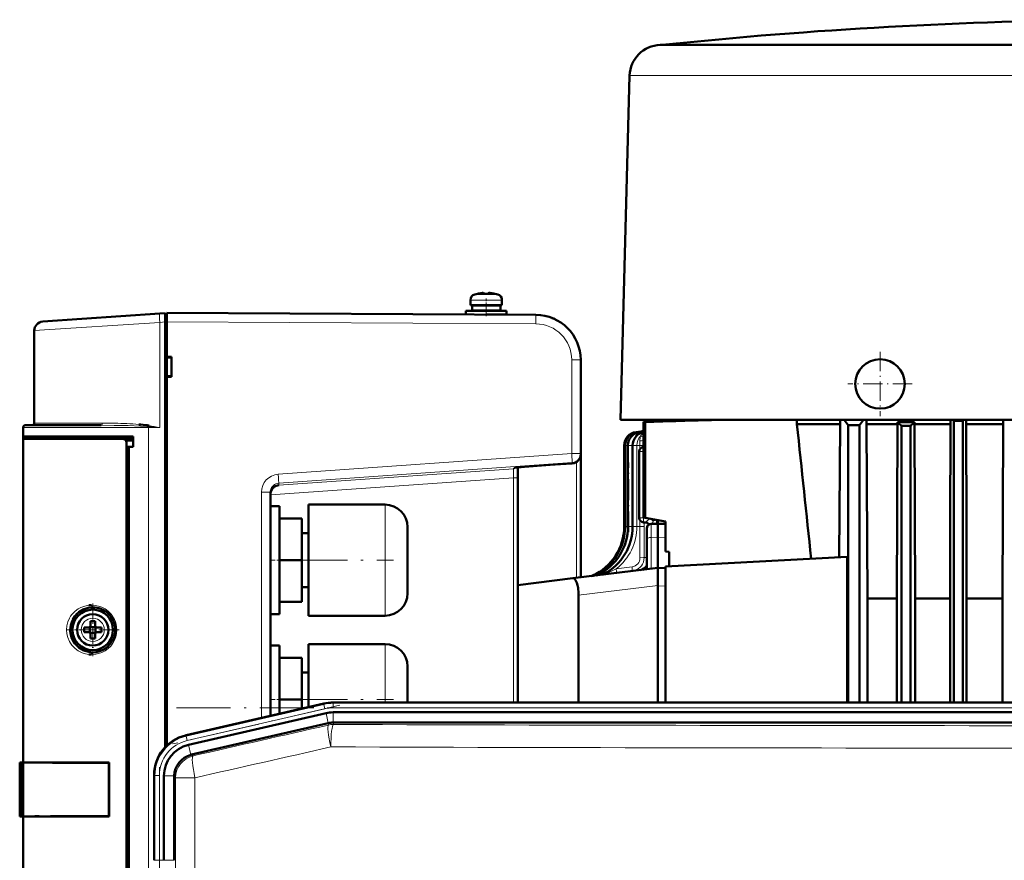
# Model space of a CAD drawing. Extents: x -1861 to 2179, y -1874 to 646.
# Tile 5 of 73: x -1575 to -1356, y 459 to 646. Entities that reach past the tile are written whole.
import ezdxf

# ---------------------------------------------------------------- set-up
doc = ezdxf.new("R2010")
doc.units = 0
doc.linetypes.add('DASHDOT', pattern=[18.5, 12, -3, 0.5, -3])

msp = doc.modelspace()

# ---------------------------------------------------------------- linework, layer by layer
at = {"color": 7, "lineweight": 50}
for p, q in [((-1432.08, 640.15), (-1432.29, 640.14)), ((-1431.83, 640.17), (-1432.08, 640.15)), ((-1431.84, 640.14), (-1413.45, 640.14)), ((-1431.83, 640.17), (-1419.49, 640.17)), ((-1419.5, 640.17), (-1331.09, 640.17)), ((-1413.45, 640.14), (-1405.81, 640.14)), ((-1405.81, 640.14), (-1342.64, 640.14)), ((-1439.08, 633.33), (-1441.09, 556.75)), ((-1472.9, 584.82), (-1472.89, 584.8)), ((-1471.74, 584.98), (-1471.91, 584.96)), ((-1471.47, 584.8), (-1471.47, 584.96)), ((-1470.47, 584.8), (-1470.47, 584.96)), ((-1470.2, 584.98), (-1470.03, 584.96)), ((-1469.05, 584.8), (-1469.04, 584.82)), ((-1474.47, 583.41), (-1474.47, 582.28)), ((-1474.47, 582.28), (-1474.47, 583.41)), ((-1467.47, 582.28), (-1467.47, 583.41)), ((-1569.61, 578.62), (-1543.57, 580.44)), ((-1543.57, 580.44), (-1542.37, 580.52)), ((-1542.37, 578.53), (-1542.37, 580.52)), ((-1541.97, 580.25), (-1542.37, 580.25)), ((-1459.92, 580.12), (-1541.97, 580.55)), ((-1475.47, 580.98), (-1475.47, 580.2)), ((-1470.97, 580.98), (-1475.47, 580.98)), ((-1475.47, 580.2), (-1475.47, 580.98)), ((-1474.47, 582.28), (-1470.97, 582.28)), ((-1474.12, 581.08), (-1474.12, 582.18)), ((-1474.12, 581.08), (-1474.12, 582.18)), ((-1470.97, 582.18), (-1474.12, 582.18)), ((-1470.97, 581.08), (-1474.12, 581.08)), ((-1472.97, 582.18), (-1472.97, 582.28)), ((-1472.97, 582.18), (-1472.97, 582.28)), ((-1472.97, 580.98), (-1472.97, 581.08)), ((-1472.97, 580.98), (-1472.97, 581.08)), ((-1470.97, 582.28), (-1467.47, 582.28)), ((-1467.82, 582.18), (-1470.97, 582.18)), ((-1467.82, 581.08), (-1470.97, 581.08)), ((-1466.47, 580.98), (-1470.97, 580.98)), ((-1468.97, 582.28), (-1468.97, 582.18)), ((-1468.97, 581.08), (-1468.97, 580.98)), ((-1467.82, 582.18), (-1467.82, 581.08)), ((-1466.47, 580.18), (-1466.47, 580.98)), ((-1542.37, 483.98), (-1542.37, 578.53)), ((-1541.97, 578.55), (-1541.97, 570.75)), ((-1466.47, 580.18), (-1470.89, 580.18)), ((-1468.97, 580.18), (-1468.97, 580.17)), ((-1571.47, 576.62), (-1571.47, 556.05)), ((-1541.97, 570.75), (-1540.97, 570.75)), ((-1541.97, 570.75), (-1541.97, 570.61)), ((-1541.97, 570.7), (-1541.97, 566.4)), ((-1541.97, 570.61), (-1540.97, 570.55)), ((-1540.97, 570.75), (-1540.97, 566.35)), ((-1449.97, 549.28), (-1449.97, 570.12)), ((-1540.97, 566.55), (-1541.97, 566.48)), ((-1541.97, 566.48), (-1541.97, 566.35)), ((-1541.97, 566.35), (-1541.97, 484.38)), ((-1540.97, 566.35), (-1541.97, 566.35)), ((-1419.81, 556.75), (-1441.09, 556.75)), ((-1436.03, 556.31), (-1436.03, 535.02)), ((-1435.66, 556.29), (-1436.03, 556.31)), ((-1435.66, 556.29), (-1435.66, 534.96)), ((-1424.09, 556.68), (-1424.09, 556.75)), ((-1406.45, 556.75), (-1419.81, 556.75)), ((-1385.79, 556.75), (-1406.45, 556.75)), ((-1401.88, 556.75), (-1401.88, 555.8)), ((-1392.28, 556.75), (-1392.28, 555.8)), ((-1391.36, 556.75), (-1390.46, 555.55)), ((-1387.06, 556.75), (-1387.96, 555.55)), ((-1386.39, 555.8), (-1386.39, 556.75)), ((-1331.09, 556.75), (-1385.79, 556.75)), ((-1379.53, 556.24), (-1379.53, 555.8)), ((-1379.53, 556.24), (-1375.71, 556.24)), ((-1375.71, 556.24), (-1375.71, 555.8)), ((-1367.75, 556.75), (-1367.75, 555.8)), ((-1367.21, 556.75), (-1366.96, 556.51)), ((-1364.96, 556.53), (-1366.96, 556.51)), ((-1366.96, 556.51), (-1366.96, 493.9)), ((-1364.96, 556.53), (-1364.73, 556.75)), ((-1364.96, 556.53), (-1364.96, 493.9)), ((-1364.22, 556.75), (-1364.22, 555.8)), ((-1356.02, 556.75), (-1356.02, 555.8)), ((-1573.97, 553.05), (-1573.97, 555.05)), ((-1565.57, 555.55), (-1573.47, 555.55)), ((-1556.57, 555.55), (-1565.57, 555.55)), ((-1546.05, 555.26), (-1546.44, 555.29)), ((-1546.06, 555.27), (-1546.43, 555.3)), ((-1546.39, 555.55), (-1546, 555.53)), ((-1436.57, 554.18), (-1437.65, 554.05)), ((-1436.52, 554.16), (-1437.44, 554.05)), ((-1436.14, 554.13), (-1436.82, 554.05)), ((-1436.32, 554.25), (-1436.29, 554.26)), ((-1392.28, 555.8), (-1401.88, 555.8)), ((-1392.28, 555.8), (-1392.45, 526.2)), ((-1390.46, 555.55), (-1387.96, 555.55)), ((-1390.46, 555.55), (-1390.46, 493.9)), ((-1387.96, 555.55), (-1387.96, 493.9)), ((-1386.39, 555.8), (-1386.2, 517.05)), ((-1379.53, 555.8), (-1386.39, 555.8)), ((-1379.66, 517.05), (-1379.53, 555.8)), ((-1378.59, 555.41), (-1376.59, 555.43)), ((-1378.59, 555.41), (-1378.59, 493.9)), ((-1376.59, 555.43), (-1376.59, 493.9)), ((-1367.75, 555.8), (-1375.71, 555.8)), ((-1375.59, 517.05), (-1375.71, 555.8)), ((-1367.82, 533.19), (-1367.75, 555.8)), ((-1356.02, 555.8), (-1364.22, 555.8)), ((-1364.15, 533.19), (-1364.22, 555.8)), ((-1356.13, 517.05), (-1356.02, 555.8)), ((-1573.97, 552.55), (-1573.97, 553.05)), ((-1549.47, 553.05), (-1573.97, 553.05)), ((-1573.97, 552.55), (-1551.92, 552.55)), ((-1573.97, 480.55), (-1573.97, 552.55)), ((-1573.67, 552.55), (-1573.67, 553.05)), ((-1549.47, 552.55), (-1551.92, 552.55)), ((-1549.47, 552.1), (-1551.15, 552.15)), ((-1549.47, 550.75), (-1549.47, 553.05)), ((-1550.97, 397.52), (-1550.97, 551.58)), ((-1549.47, 550.75), (-1550.97, 550.75)), ((-1550.47, 550.71), (-1550.97, 550.7)), ((-1550.97, 550.7), (-1550.97, 398.4)), ((-1549.47, 550.75), (-1550.47, 550.71)), ((-1550.47, 550.71), (-1550.47, 398.38)), ((-1440.29, 551.07), (-1440.29, 533.04)), ((-1440.08, 551.07), (-1440.08, 533.04)), ((-1439.45, 551.07), (-1439.45, 533.04)), ((-1438.41, 551.07), (-1438.41, 533.04)), ((-1436.93, 534.96), (-1436.93, 549.75)), ((-1436.05, 550.75), (-1436.03, 550.75)), ((-1449.97, 549.08), (-1449.97, 549.28)), ((-1449.97, 521.74), (-1449.97, 549.08)), ((-1463.97, 543.86), (-1463.97, 546.14)), ((-1454.48, 546.9), (-1451.83, 547.09)), ((-1440.29, 533.04), (-1440.29, 545.97)), ((-1463.97, 493.9), (-1463.97, 543.86)), ((-1518.97, 490.92), (-1518.97, 540.67)), ((-1518.97, 525.55), (-1518.97, 537.55)), ((-1516.97, 537.55), (-1518.97, 537.55)), ((-1518.97, 525.55), (-1518.97, 537.55)), ((-1516.97, 537.55), (-1518.97, 537.55)), ((-1518.97, 525.55), (-1518.97, 537.55)), ((-1516.97, 537.55), (-1518.97, 537.55)), ((-1518.97, 525.55), (-1518.97, 537.55)), ((-1516.97, 537.55), (-1518.97, 537.55)), ((-1518.97, 525.55), (-1518.97, 537.55)), ((-1516.97, 537.55), (-1518.97, 537.55)), ((-1516.97, 537.55), (-1516.97, 525.55)), ((-1516.97, 537.55), (-1516.97, 525.55)), ((-1516.97, 537.55), (-1516.97, 525.55)), ((-1516.97, 537.55), (-1516.97, 525.55)), ((-1516.97, 537.55), (-1516.97, 525.55)), ((-1510.47, 525.55), (-1510.47, 537.9)), ((-1510.47, 537.9), (-1493.47, 537.9)), ((-1510.47, 525.55), (-1510.47, 537.9)), ((-1510.47, 537.9), (-1493.47, 537.9)), ((-1510.47, 525.55), (-1510.47, 537.9)), ((-1510.47, 537.9), (-1493.47, 537.9)), ((-1510.47, 525.55), (-1510.47, 537.9)), ((-1510.47, 537.9), (-1493.47, 537.9)), ((-1510.47, 525.55), (-1510.47, 537.9)), ((-1510.47, 537.9), (-1493.47, 537.9)), ((-1516.97, 534.8), (-1511.97, 534.8)), ((-1516.97, 534.8), (-1511.97, 534.8)), ((-1516.97, 534.8), (-1511.97, 534.8)), ((-1516.97, 534.8), (-1511.97, 534.8)), ((-1516.97, 534.8), (-1511.97, 534.8)), ((-1511.97, 525.55), (-1511.97, 534.8)), ((-1511.97, 525.55), (-1511.97, 534.8)), ((-1511.97, 525.55), (-1511.97, 534.8)), ((-1511.97, 525.55), (-1511.97, 534.8)), ((-1511.97, 525.55), (-1511.97, 534.8)), ((-1435.66, 534.96), (-1436.03, 535.02)), ((-1435.66, 534.96), (-1431.09, 534.15)), ((-1432.78, 534.45), (-1432.78, 533.65)), ((-1488.47, 532.9), (-1488.47, 525.55)), ((-1488.47, 532.9), (-1488.47, 525.55)), ((-1488.47, 532.9), (-1488.47, 525.55)), ((-1488.47, 532.9), (-1488.47, 525.55)), ((-1488.47, 532.9), (-1488.47, 525.55)), ((-1435.59, 533.95), (-1435.97, 533.96)), ((-1435.29, 532.61), (-1435.29, 530.13)), ((-1434.31, 533.61), (-1432.79, 533.65)), ((-1432.79, 533.65), (-1432.79, 530.65)), ((-1431.09, 533.6), (-1432.79, 533.65)), ((-1431.09, 534.15), (-1431.09, 527.46)), ((-1367.82, 533.19), (-1367.82, 493.9)), ((-1364.15, 533.19), (-1364.15, 493.9)), ((-1510.47, 531.55), (-1511.97, 531.55)), ((-1510.47, 531.55), (-1511.97, 531.55)), ((-1510.47, 531.55), (-1511.97, 531.55)), ((-1510.47, 531.55), (-1511.97, 531.55)), ((-1510.47, 531.55), (-1511.97, 531.55)), ((-1435.29, 523.54), (-1435.29, 530.13)), ((-1432.79, 530.65), (-1432.79, 523.85)), ((-1518.97, 513.55), (-1518.97, 525.55)), ((-1518.97, 513.55), (-1518.97, 525.55)), ((-1518.97, 513.55), (-1518.97, 525.55)), ((-1518.97, 513.55), (-1518.97, 525.55)), ((-1518.97, 513.55), (-1518.97, 525.55)), ((-1511.97, 525.55), (-1516.97, 525.55)), ((-1516.97, 525.55), (-1516.97, 513.55)), ((-1511.97, 525.55), (-1516.97, 525.55)), ((-1516.97, 525.55), (-1516.97, 513.55)), ((-1511.97, 525.55), (-1516.97, 525.55)), ((-1516.97, 525.55), (-1516.97, 513.55)), ((-1511.97, 525.55), (-1516.97, 525.55)), ((-1516.97, 525.55), (-1516.97, 513.55)), ((-1511.97, 525.55), (-1516.97, 525.55)), ((-1516.97, 525.55), (-1516.97, 513.55)), ((-1511.97, 516.3), (-1511.97, 525.55)), ((-1511.97, 516.3), (-1511.97, 525.55)), ((-1511.97, 516.3), (-1511.97, 525.55)), ((-1511.97, 516.3), (-1511.97, 525.55)), ((-1511.97, 516.3), (-1511.97, 525.55)), ((-1510.47, 513.2), (-1510.47, 525.55)), ((-1510.47, 513.2), (-1510.47, 525.55)), ((-1510.47, 513.2), (-1510.47, 525.55)), ((-1510.47, 513.2), (-1510.47, 525.55)), ((-1510.47, 513.2), (-1510.47, 525.55)), ((-1488.47, 525.55), (-1488.47, 518.2)), ((-1431.09, 527.46), (-1430.29, 527.37)), ((-1390.72, 526.29), (-1431.09, 524.17)), ((-1430.29, 524.22), (-1430.29, 527.37)), ((-1390.72, 526.29), (-1390.72, 493.9)), ((-1451.68, 521.53), (-1432.79, 523.85)), ((-1435.29, 524.41), (-1435.29, 524.39)), ((-1431.09, 523.8), (-1432.79, 523.85)), ((-1432.79, 523.85), (-1432.79, 519.88)), ((-1431.09, 524.17), (-1431.09, 493.9)), ((-1451.68, 521.53), (-1463.97, 520.02)), ((-1510.47, 519.55), (-1511.97, 519.55)), ((-1510.47, 519.55), (-1511.97, 519.55)), ((-1510.47, 519.55), (-1511.97, 519.55)), ((-1510.47, 519.55), (-1511.97, 519.55)), ((-1510.47, 519.55), (-1511.97, 519.55)), ((-1432.79, 519.85), (-1432.79, 519.88)), ((-1432.79, 519.85), (-1432.79, 493.9)), ((-1450.44, 493.9), (-1450.44, 517.74)), ((-1379.66, 517.05), (-1386.2, 517.05)), ((-1386.2, 493.9), (-1386.2, 517.05)), ((-1379.66, 493.9), (-1379.66, 517.05)), ((-1367.82, 517.05), (-1375.59, 517.05)), ((-1375.59, 493.9), (-1375.59, 517.05)), ((-1356.13, 517.05), (-1364.15, 517.05)), ((-1356.13, 517.05), (-1356.13, 493.9)), ((-1516.97, 516.3), (-1511.97, 516.3)), ((-1516.97, 516.3), (-1511.97, 516.3)), ((-1516.97, 516.3), (-1511.97, 516.3)), ((-1516.97, 516.3), (-1511.97, 516.3)), ((-1516.97, 516.3), (-1511.97, 516.3)), ((-1555.1, 513.74), (-1555.05, 513.7)), ((-1516.97, 513.55), (-1518.97, 513.55)), ((-1516.97, 513.55), (-1518.97, 513.55)), ((-1516.97, 513.55), (-1518.97, 513.55)), ((-1516.97, 513.55), (-1518.97, 513.55)), ((-1516.97, 513.55), (-1518.97, 513.55)), ((-1510.47, 513.2), (-1493.47, 513.2)), ((-1510.47, 513.2), (-1493.47, 513.2)), ((-1510.47, 513.2), (-1493.47, 513.2)), ((-1510.47, 513.2), (-1493.47, 513.2)), ((-1510.47, 513.2), (-1493.47, 513.2)), ((-1559.47, 510.55), (-1560.39, 510.55)), ((-1559.11, 510.68), (-1559.12, 510.69)), ((-1557.84, 510.68), (-1559.11, 510.68)), ((-1559.11, 509.41), (-1559.11, 510.68)), ((-1558.97, 511.97), (-1558.97, 511.05)), ((-1557.97, 511.97), (-1557.97, 511.05)), ((-1557.83, 510.69), (-1557.84, 510.68)), ((-1557.84, 510.68), (-1557.84, 509.41)), ((-1557.47, 510.55), (-1556.55, 510.55)), ((-1559.47, 509.55), (-1560.39, 509.55)), ((-1559.11, 509.41), (-1559.12, 509.4)), ((-1557.84, 509.41), (-1559.11, 509.41)), ((-1558.97, 508.13), (-1558.97, 509.05)), ((-1557.97, 508.13), (-1557.97, 509.05)), ((-1557.84, 509.41), (-1557.83, 509.4)), ((-1556.55, 509.55), (-1557.47, 509.55)), ((-1518.97, 494.55), (-1518.97, 506.55)), ((-1516.97, 506.55), (-1518.97, 506.55)), ((-1516.97, 506.55), (-1516.97, 494.55)), ((-1510.47, 494.55), (-1510.47, 506.9)), ((-1510.47, 506.9), (-1493.47, 506.9)), ((-1516.97, 503.8), (-1511.97, 503.8)), ((-1511.97, 494.55), (-1511.97, 503.8)), ((-1488.47, 501.9), (-1488.47, 494.55)), ((-1510.47, 500.55), (-1511.97, 500.55)), ((-1507.1, 493.66), (-1537.86, 486.56)), ((-1507.1, 493.66), (-1537.67, 486.6)), ((-1518.97, 490.92), (-1518.97, 494.55)), ((-1511.97, 494.55), (-1516.97, 494.55)), ((-1516.97, 494.55), (-1516.97, 491.38)), ((-1511.97, 492.54), (-1511.97, 494.55)), ((-1510.47, 492.88), (-1510.47, 494.55)), ((-1505.02, 493.9), (-1484.75, 493.9)), ((-1156.95, 493.9), (-1505.02, 493.9)), ((-1488.47, 494.55), (-1488.47, 493.9)), ((-1171.95, 493.9), (-1484.75, 493.9)), ((-1506.6, 491.53), (-1537.18, 484.48)), ((-1505.02, 491.72), (-1484.75, 491.72)), ((-1171.95, 491.72), (-1484.75, 491.72)), ((-1506.11, 489.3), (-1536.49, 482.29)), ((-1506.11, 489.3), (-1506.09, 489.3)), ((-1504.99, 489.43), (-1156.98, 489.43)), ((-1574.72, 480.55), (-1574.71, 480.55)), ((-1574.72, 468.55), (-1574.72, 480.55)), ((-1574.72, 480.3), (-1574.72, 480.31)), ((-1574.72, 480.29), (-1574.72, 480.3)), ((-1574.71, 480.55), (-1574.67, 480.55)), ((-1574.71, 468.55), (-1574.71, 480.55)), ((-1574.47, 480.55), (-1574.67, 480.55)), ((-1574.47, 480.55), (-1574.47, 468.55)), ((-1573.97, 480.55), (-1574.47, 480.55)), ((-1554.8, 480.55), (-1573.97, 480.55)), ((-1573.67, 480.52), (-1573.97, 480.55)), ((-1573.97, 480.52), (-1573.97, 468.57)), ((-1573.93, 480.52), (-1573.97, 480.52)), ((-1573.55, 480.52), (-1573.62, 480.52)), ((-1573.12, 480.52), (-1573.55, 480.52)), ((-1571.35, 480.52), (-1573.12, 480.52)), ((-1564.26, 480.51), (-1571.35, 480.52)), ((-1554.8, 480.48), (-1554.91, 480.48)), ((-1554.91, 468.62), (-1554.91, 480.48)), ((-1554.8, 480.55), (-1554.8, 468.55)), ((-1544.83, 477.79), (-1544.84, 477.59)), ((-1544.84, 477.59), (-1544.84, 458.79)), ((-1544.83, 477.79), (-1544.83, 477.7)), ((-1542.65, 477.59), (-1542.65, 458.79)), ((-1540.36, 477.41), (-1540.36, 477.59)), ((-1540.36, 477.41), (-1540.36, 458.79)), ((-1574.72, 468.79), (-1574.72, 468.8)), ((-1573.97, 468.57), (-1573.94, 468.57)), ((-1573.97, 468.55), (-1573.67, 468.57)), ((-1573.62, 468.57), (-1573.55, 468.57)), ((-1573.55, 468.57), (-1573.11, 468.57)), ((-1573.11, 468.57), (-1571.35, 468.58)), ((-1571.35, 468.58), (-1570.37, 468.58)), ((-1567.87, 468.58), (-1565.63, 468.58)), ((-1563.25, 468.59), (-1559.71, 468.6)), ((-1557.25, 468.61), (-1554.8, 468.62)), ((-1554.91, 468.62), (-1554.8, 468.62)), ((-1574.72, 468.55), (-1574.71, 468.55)), ((-1574.71, 468.55), (-1574.67, 468.55)), ((-1574.7, 468.55), (-1574.68, 468.55)), ((-1574.47, 468.55), (-1574.67, 468.55)), ((-1574.47, 468.55), (-1573.97, 468.55)), ((-1554.8, 468.55), (-1573.97, 468.55)), ((-1573.97, 396.55), (-1573.97, 468.55))]:
    msp.add_line(p, q, dxfattribs=at)
at = {"color": 7, "lineweight": 18}
for p, q in [((-1431.96, 640.14), (-1432.29, 640.14)), ((-1431.6, 640.15), (-1432.08, 640.15)), ((-1431.84, 640.14), (-1431.96, 640.14)), ((-1419.72, 640.15), (-1431.6, 640.15)), ((-1230.09, 640.15), (-1419.72, 640.15)), ((-1438.83, 633.32), (-1418.39, 633.32)), ((-1418.39, 633.32), (-1342.94, 633.32)), ((-1473.54, 584.65), (-1473.54, 584.65)), ((-1470.97, 584.65), (-1473.54, 584.65)), ((-1470.94, 584.65), (-1470.97, 584.65)), ((-1468.4, 584.65), (-1470.94, 584.65)), ((-1474.47, 583.41), (-1474.47, 583.41)), ((-1470.97, 583.41), (-1474.47, 583.41)), ((-1470.94, 583.41), (-1470.97, 583.41)), ((-1467.47, 583.41), (-1470.94, 583.41)), ((-1543.57, 578.44), (-1571.47, 576.62)), ((-1542.37, 578.53), (-1543.57, 578.44)), ((-1543.57, 555.05), (-1543.57, 578.44)), ((-1542.37, 578.55), (-1541.97, 578.55)), ((-1541.97, 578.55), (-1459.92, 578.12)), ((-1451.96, 570.12), (-1449.97, 570.12)), ((-1451.96, 549.28), (-1451.96, 570.12)), ((-1573.97, 555.05), (-1565.94, 555.05)), ((-1563.43, 556.05), (-1571.47, 556.05)), ((-1565.94, 555.05), (-1546.07, 555.05)), ((-1556.33, 556.05), (-1563.43, 556.05)), ((-1543.57, 555.05), (-1546.07, 555.05)), ((-1546.07, 394.05), (-1546.07, 555.05)), ((-1437.44, 554.05), (-1437.65, 554.05)), ((-1436.82, 554.05), (-1437.44, 554.05)), ((-1436.26, 554.05), (-1436.82, 554.05)), ((-1436.65, 554.15), (-1436.57, 554.18)), ((-1436.44, 554.1), (-1436.37, 554.14)), ((-1436.13, 554.13), (-1436.14, 554.13)), ((-1436.04, 554), (-1436.02, 554.02)), ((-1437.69, 553.15), (-1437.6, 553.12)), ((-1436.8, 551.07), (-1436.8, 552.12)), ((-1440.29, 551.07), (-1440.08, 551.07)), ((-1440.08, 551.07), (-1439.45, 551.07)), ((-1439.45, 551.07), (-1438.52, 551.07)), ((-1438.52, 551.07), (-1438.41, 551.07)), ((-1438.52, 533.04), (-1438.52, 551.07)), ((-1438.41, 551.07), (-1437.48, 551.07)), ((-1437.48, 551.07), (-1436.8, 551.07)), ((-1437.48, 533.04), (-1437.48, 551.07)), ((-1436.8, 549.75), (-1436.93, 549.75)), ((-1436.8, 550.25), (-1436.8, 551.07)), ((-1436.8, 551.07), (-1436.03, 551.07)), ((-1436.03, 549.75), (-1436.8, 549.75)), ((-1517.24, 544.66), (-1451.96, 549.28)), ((-1449.97, 549.28), (-1451.96, 549.28)), ((-1517.11, 542.67), (-1451.83, 547.29)), ((-1464.9, 545.85), (-1517.11, 542.2)), ((-1464.9, 546.02), (-1464.9, 545.85)), ((-1451.83, 547.09), (-1454.48, 546.9)), ((-1451.83, 547.29), (-1451.83, 547.09)), ((-1450.92, 547.38), (-1450.92, 521.62)), ((-1464.9, 543.86), (-1518.97, 540.08)), ((-1463.97, 543.86), (-1464.9, 543.86)), ((-1464.9, 543.86), (-1464.9, 493.9)), ((-1517.17, 542.66), (-1517.11, 542.67)), ((-1517.11, 542.2), (-1517.11, 542.67)), ((-1520.96, 490.46), (-1520.96, 540.67)), ((-1520.96, 540.67), (-1518.97, 540.67)), ((-1493.47, 525.55), (-1493.47, 537.9)), ((-1493.47, 525.55), (-1493.47, 537.9)), ((-1493.47, 525.55), (-1493.47, 537.9)), ((-1493.47, 525.55), (-1493.47, 537.9)), ((-1493.47, 525.55), (-1493.47, 537.9)), ((-1436.43, 534.96), (-1436.93, 534.96)), ((-1436.8, 533.04), (-1436.8, 534.46)), ((-1435.97, 534.96), (-1436.43, 534.96)), ((-1435.97, 534.96), (-1435.97, 535.01)), ((-1435.97, 534.96), (-1435.61, 534.95)), ((-1434.15, 533.61), (-1433.85, 534.26)), ((-1434.14, 534.69), (-1433.8, 534.46)), ((-1433.85, 534.26), (-1433.8, 534.46)), ((-1433.85, 534.26), (-1433.85, 534.22)), ((-1433.76, 534.62), (-1433.8, 534.46)), ((-1433.07, 534.5), (-1433.07, 534.44)), ((-1440.29, 533.04), (-1440.08, 533.04)), ((-1440.08, 533.04), (-1439.45, 533.04)), ((-1439.45, 533.04), (-1438.52, 533.04)), ((-1438.52, 533.04), (-1438.41, 533.04)), ((-1438.41, 533.04), (-1437.48, 533.04)), ((-1437.48, 533.04), (-1436.8, 533.04)), ((-1436.8, 533.04), (-1435.88, 533.04)), ((-1435.88, 533.96), (-1435.88, 533.04)), ((-1434.84, 533.51), (-1434.83, 533.45)), ((-1434.31, 533.61), (-1434.31, 530.63)), ((-1431.25, 533.61), (-1431.24, 534.18)), ((-1434.31, 530.63), (-1432.79, 530.65)), ((-1434.31, 530.63), (-1434.31, 523.66)), ((-1431.09, 530.63), (-1432.79, 530.65)), ((-1493.47, 525.55), (-1493.47, 513.2)), ((-1493.47, 525.55), (-1493.47, 513.2)), ((-1493.47, 525.55), (-1493.47, 513.2)), ((-1493.47, 525.55), (-1493.47, 513.2)), ((-1493.47, 525.55), (-1493.47, 513.2)), ((-1443.15, 523.48), (-1443.29, 523.47)), ((-1443.29, 523.47), (-1443.28, 523.39)), ((-1438.55, 524.06), (-1442.04, 523.62)), ((-1446.79, 522.21), (-1447.05, 522.15)), ((-1450.44, 517.74), (-1432.79, 519.88)), ((-1431.09, 519.8), (-1432.79, 519.85)), ((-1558.45, 512.62), (-1558.47, 512.62)), ((-1561.04, 510.07), (-1561.04, 510.05)), ((-1555.9, 510.02), (-1555.9, 510.05)), ((-1558.5, 507.48), (-1558.47, 507.48)), ((-1493.47, 494.55), (-1493.47, 506.9)), ((-1507.05, 493.48), (-1537.68, 486.41)), ((-1507.05, 493.48), (-1507.1, 493.66)), ((-1507.05, 493.48), (-1506.83, 492.51)), ((-1505.02, 493.71), (-1505.02, 493.9)), ((-1505.02, 493.71), (-1505.02, 492.72)), ((-1505.02, 493.71), (-1156.95, 493.71)), ((-1505.02, 492.72), (-1156.95, 492.72)), ((-1493.47, 494.55), (-1493.47, 493.9)), ((-1506.83, 492.51), (-1537.45, 485.44)), ((-1506.09, 489.3), (-1506.6, 491.53)), ((-1505.02, 489.43), (-1505.02, 491.72)), ((-1506.07, 488.87), (-1506.11, 489.3)), ((-1504.99, 489.43), (-1504.94, 489)), ((-1537.86, 486.56), (-1537.68, 486.41)), ((-1537.45, 485.44), (-1537.68, 486.41)), ((-1536.66, 482.24), (-1537.18, 484.48)), ((-1536.49, 482.29), (-1536.17, 482.03)), ((-1574.67, 480.55), (-1574.67, 468.55)), ((-1544.65, 477.65), (-1544.83, 477.79)), ((-1544.65, 477.65), (-1544.65, 458.79)), ((-1544.65, 477.65), (-1543.65, 477.65)), ((-1543.65, 477.65), (-1543.65, 458.79)), ((-1540.36, 477.59), (-1542.65, 477.59)), ((-1540.04, 477.16), (-1540.36, 477.41)), ((-1540.04, 454.66), (-1540.04, 477.16)), ((-1535.74, 477.16), (-1540.04, 477.16)), ((-1535.74, 477.16), (-1535.74, 454.72)), ((-1544.65, 458.79), (-1544.83, 458.79)), ((-1544.65, 458.79), (-1543.65, 458.79)), ((-1542.65, 458.79), (-1543.65, 458.79)), ((-1540.36, 458.79), (-1542.65, 458.79))]:
    msp.add_line(p, q, dxfattribs=at)
at = {"color": 7, "linetype": 'DASHDOT', "lineweight": 18, "ltscale": 0.000932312}
msp.add_line((-1471.97, 584.99), (-1471.97, 584.95), dxfattribs=at)
at = {"color": 7, "linetype": 'DASHDOT', "lineweight": 18, "ltscale": 0.000656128}
msp.add_line((-1471.97, 584.95), (-1471.97, 584.98), dxfattribs=at)
at = {"color": 7, "linetype": 'DASHDOT', "lineweight": 18, "ltscale": 0.000671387}
msp.add_line((-1469.97, 584.95), (-1469.97, 584.98), dxfattribs=at)
at = {"color": 7, "linetype": 'DASHDOT', "lineweight": 18, "ltscale": 0.000779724}
msp.add_line((-1469.97, 584.95), (-1469.97, 584.98), dxfattribs=at)
at = {"color": 7, "linetype": 'DASHDOT', "lineweight": 18, "ltscale": 0.097174}
msp.add_line((-1470.97, 579.84), (-1470.97, 583.73), dxfattribs=at)
at = {"color": 7, "linetype": 'DASHDOT', "lineweight": 18, "ltscale": 0.033014}
msp.add_line((-1470.97, 582.29), (-1470.97, 580.97), dxfattribs=at)
at = {"color": 7, "linetype": 'DASHDOT', "lineweight": 18, "ltscale": 0.023296}
msp.add_line((-1470.97, 581.05), (-1470.97, 580.12), dxfattribs=at)
at = {"color": 7, "linetype": 'DASHDOT', "lineweight": 18, "ltscale": 0.012015}
msp.add_line((-1541.93, 578.55), (-1542.41, 578.55), dxfattribs=at)
at = {"color": 7, "linetype": 'DASHDOT', "lineweight": 18, "ltscale": 0.3575}
msp.add_line((-1383.39, 571.9), (-1383.39, 557.6), dxfattribs=at)
at = {"color": 7, "linetype": 'DASHDOT', "lineweight": 18, "ltscale": 0.357498}
msp.add_line((-1376.24, 564.75), (-1390.54, 564.75), dxfattribs=at)
at = {"color": 7, "linetype": 'DASHDOT', "lineweight": 18, "ltscale": 0.387943}
msp.add_line((-1439.29, 531.75), (-1439.29, 547.26), dxfattribs=at)
at = {"color": 7, "linetype": 'DASHDOT', "lineweight": 18, "ltscale": 0.060016}
for p, q in [((-1516.77, 525.55), (-1519.17, 525.55)), ((-1516.77, 494.55), (-1519.17, 494.55))]:
    msp.add_line(p, q, dxfattribs=at)
at = {"color": 7, "linetype": 'DASHDOT', "lineweight": 18}
for p, q in [((-1513.82, 525.55), (-1491.62, 525.55)), ((-1503.51, 493.27), (-1540.77, 484.67)), ((-1539.82, 492.72), (-1122.15, 492.72)), ((-1513.82, 494.55), (-1491.62, 494.55)), ((-1543.65, 479.53), (-1543.65, 456.9))]:
    msp.add_line(p, q, dxfattribs=at)
at = {"color": 7, "linetype": 'DASHDOT', "lineweight": 18, "ltscale": 0.2925}
msp.add_line((-1558.47, 515.9), (-1558.47, 504.2), dxfattribs=at)
at = {"color": 7, "linetype": 'DASHDOT', "lineweight": 18, "ltscale": 0.292502}
msp.add_line((-1552.62, 510.05), (-1564.32, 510.05), dxfattribs=at)
at = {"color": 7, "lineweight": 50}
for points in [[(-1471.47, 584.96), (-1471.47, 584.96), (-1471.47, 584.96), (-1471.48, 584.97), (-1471.5, 584.97), (-1471.56, 584.98), (-1471.97, 584.96)], [(-1471.47, 584.96), (-1471.47, 584.96), (-1471.47, 584.96), (-1471.48, 584.97), (-1471.49, 584.97), (-1471.52, 584.98)], [(-1470.47, 584.96), (-1470.47, 584.96), (-1470.47, 584.96), (-1470.46, 584.97), (-1470.45, 584.97), (-1470.37, 584.98)], [(-1470.47, 584.96), (-1470.47, 584.96), (-1470.46, 584.96), (-1470.46, 584.97), (-1470.44, 584.97), (-1470.39, 584.98), (-1470.24, 584.98), (-1469.97, 584.96)], [(-1550.97, 551.58), (-1551, 551.8), (-1551.07, 552.02), (-1551.2, 552.21), (-1551.37, 552.37), (-1551.57, 552.48), (-1551.92, 552.55)], [(-1464.73, 546.06), (-1462.49, 546.28), (-1456.72, 546.73), (-1454.48, 546.9)], [(-1518.97, 540.18), (-1518.95, 540.47), (-1518.89, 540.75), (-1518.66, 541.25), (-1518.46, 541.53), (-1518.23, 541.75)], [(-1435.49, 533.94), (-1435.15, 533.82), (-1434.9, 533.61), (-1434.81, 533.46)], [(-1451.68, 521.53), (-1451.53, 521.52), (-1451.39, 521.46), (-1451.24, 521.32), (-1451.09, 521.12), (-1450.94, 520.84), (-1450.81, 520.49), (-1450.67, 519.99), (-1450.56, 519.43), (-1450.45, 518.22), (-1450.44, 517.74)], [(-1559.33, 515.52), (-1558.9, 515.55), (-1558.72, 515.55)], [(-1558.72, 504.55), (-1559.27, 504.57), (-1559.33, 504.58)], [(-1554.91, 480.48), (-1567.41, 480.51), (-1573.93, 480.52)], [(-1554.8, 480.48), (-1564.22, 480.51), (-1571.76, 480.52), (-1573.62, 480.52)], [(-1573.94, 468.57), (-1566.98, 468.58), (-1554.91, 468.62)], [(-1573.67, 468.57), (-1573.66, 468.57), (-1573.04, 468.57), (-1567.65, 468.58), (-1554.8, 468.62)]]:
    msp.add_lwpolyline(points, dxfattribs=at)
at = {"color": 7, "lineweight": 18}
for points in [[(-1546.43, 555.3), (-1547.84, 555.38), (-1550.63, 555.48), (-1553.68, 555.53), (-1556.56, 555.55)], [(-1436.89, 553.83), (-1436.57, 553.96), (-1436.28, 554.04), (-1436.26, 554.05)], [(-1436.51, 554.16), (-1436.51, 554.16), (-1436.51, 554.16), (-1436.51, 554.16), (-1436.59, 554.12), (-1436.75, 554.06)], [(-1436.28, 554.22), (-1436.19, 554.26), (-1436.18, 554.26), (-1436.18, 554.26), (-1436.18, 554.26), (-1436.18, 554.26), (-1436.18, 554.26), (-1436.19, 554.25), (-1436.37, 554.14)], [(-1436.26, 554.05), (-1436.16, 554.1), (-1436.13, 554.12), (-1436.13, 554.13), (-1436.13, 554.13), (-1436.13, 554.13), (-1436.13, 554.13)], [(-1454.48, 546.9), (-1462.64, 546.27), (-1464.6, 546.07), (-1464.85, 546.04), (-1464.89, 546.03), (-1464.9, 546.03), (-1464.9, 546.02), (-1464.9, 546.02), (-1464.9, 546.02)], [(-1464.9, 545.85), (-1464.9, 545.85), (-1464.9, 545.85), (-1464.89, 545.81), (-1464.88, 545.49), (-1464.9, 543.86)], [(-1435.54, 533.95), (-1435.4, 534.02), (-1435.31, 534.14), (-1434.65, 534.78)], [(-1434.55, 534.76), (-1434.07, 534.44), (-1433.85, 534.26)], [(-1433.85, 534.22), (-1433.73, 534.3), (-1433.43, 534.4), (-1433.07, 534.44)], [(-1435.86, 526.13), (-1435.9, 525.63), (-1436.02, 525.14), (-1436.23, 524.67), (-1436.46, 524.32), (-1436.75, 523.99), (-1437.11, 523.69), (-1437.52, 523.44), (-1438, 523.25), (-1438.5, 523.15)], [(-1436.78, 526.08), (-1435.98, 526.11), (-1435.88, 526.12), (-1435.86, 526.13)], [(-1435.29, 526.13), (-1435.41, 526.18), (-1435.52, 526.17), (-1435.86, 526.13)], [(-1446.19, 522.26), (-1445.62, 522.41), (-1444.64, 522.79), (-1443.38, 523.41), (-1443.29, 523.47)], [(-1444.78, 522.44), (-1444, 522.68), (-1443.09, 523.08), (-1442.04, 523.62)], [(-1442.04, 523.62), (-1441.99, 523.04), (-1441.98, 522.8), (-1441.98, 522.74), (-1441.98, 522.72), (-1441.99, 522.72), (-1441.99, 522.72), (-1441.99, 522.72)], [(-1438.55, 524.06), (-1438.49, 523.46), (-1438.48, 523.24), (-1438.49, 523.16), (-1438.49, 523.15), (-1438.5, 523.15), (-1438.5, 523.15), (-1438.5, 523.15)], [(-1562.4, 514.19), (-1561.68, 514.72), (-1561.11, 515.02), (-1560.46, 515.27), (-1559.74, 515.46), (-1559.33, 515.52)], [(-1558.72, 515.55), (-1557.96, 515.5), (-1557.19, 515.34), (-1556.44, 515.07), (-1555.72, 514.69), (-1555.02, 514.18)], [(-1562.4, 505.91), (-1562.79, 506.28), (-1563.14, 506.67), (-1563.43, 507.07), (-1563.67, 507.49), (-1564.04, 508.33), (-1564.25, 509.2), (-1564.31, 510.07), (-1564.24, 510.95), (-1564.02, 511.81), (-1563.64, 512.66), (-1563.39, 513.07), (-1563.1, 513.47), (-1562.78, 513.84), (-1562.4, 514.19)], [(-1555.02, 514.18), (-1554.38, 513.52), (-1553.85, 512.75), (-1553.63, 512.34), (-1553.45, 511.91), (-1553.27, 511.3), (-1553.16, 510.68), (-1553.13, 510.05)], [(-1553.13, 510.05), (-1553.18, 509.26), (-1553.36, 508.48), (-1553.64, 507.75), (-1554.02, 507.07), (-1554.48, 506.46), (-1555.02, 505.92)], [(-1559.33, 504.58), (-1560.11, 504.72), (-1560.8, 504.94), (-1561.41, 505.23), (-1561.69, 505.39), (-1562.4, 505.91)], [(-1555.02, 505.92), (-1555.7, 505.42), (-1556.44, 505.03), (-1557.21, 504.76), (-1557.78, 504.63), (-1558.72, 504.55)]]:
    msp.add_lwpolyline(points, dxfattribs=at)
at = {"color": 7, "lineweight": 50}
msp.add_circle((-1558.47, 510.05), 4.5, dxfattribs=at)
for centre, radius, start, end in [((-1322.91, -410.08), 1055.88, 90.44367, 95.92084), ((-1432.08, 633.15), 7, 91.6971, 178.5002), ((-1473.17, 583.41), 1.3, 106.6015, 180), ((-1473.17, 583.41), 1.3, 106.6015, 180), ((-1470.97, 576.03), 9, 102.3778, 106.6015), ((-1470.97, 576.03), 9, 102.3778, 106.6015), ((-1470.97, 576.02), 8.99, 96.3897, 102.3492), ((-1470.97, 576.03), 8.99, 96.3893, 102.3497), ((-1470.97, 576.03), 8.99, 96.3893, 102.3497), ((-1470.97, 576.02), 8.99, 96.3897, 102.3492), ((-1471.53, 581.17), 3.82, 92.3233, 96.5681), ((-1470.97, 574.92), 9.9, 89.9998, 92.8943), ((-1470.97, 574.92), 9.9, 89.9998, 92.8943), ((-1470.97, 574.92), 9.9, 89.9998, 92.8943), ((-1470.97, 574.91), 9.9, 90, 92.1365), ((-1470.97, 574.91), 9.9, 87.106, 89.9999), ((-1470.97, 574.91), 9.9, 87.106, 89.9999), ((-1470.97, 574.91), 9.9, 87.106, 89.9999), ((-1470.97, 576.03), 8.99, 77.6503, 83.6107), ((-1470.97, 576.03), 8.99, 77.6503, 83.6107), ((-1470.97, 576.03), 8.99, 77.6503, 83.6107), ((-1470.97, 576.03), 8.99, 77.6503, 83.6107), ((-1470.97, 576.03), 9, 73.3984, 77.6222), ((-1468.77, 583.41), 1.3, 0, 73.3984), ((-1569.47, 576.62), 2, 94, 180), ((-1459.97, 570.12), 10, 0, 89.7), ((-1459.99, 570.1), 10.02, 64.3266, 68.2302), ((-1383.39, 564.75), 5.5, 0, 180), ((-1383.39, 564.75), 5.5, 180, 359.9646), ((-982.67, -13935.76), 14499.16, 91.73595, 91.791814), ((-970.55, -14327.5), 14891.09, 91.745328, 91.791288), ((-1119.68, -10031.04), 10592.05, 91.624344, 91.70951), ((-1402.01, 529.49), 34.94, 47.9038, 49.9637), ((-1338.35, 514.59), 55.94, 131.8904, 133.1128), ((-1573.47, 555.05), 0.5, 90, 180), ((-1571.97, 556.05), 0.5, 270, 360), ((-1550.75, 524.27), 31.58, 82.0417, 85.3768), ((-1549.18, 555.92), 2.82, 347.1582, 352.5237), ((-1549.16, 555.94), 2.81, 346.8887, 352.07), ((-1546.75, 552.03), 3.54, 77.9977, 83.9785), ((-1549.08, 555.99), 3.1, 346.5612, 350.7328), ((-1549.18, 555.99), 3.21, 346.8919, 351.6715), ((-1437.29, 551.07), 3, 96.9967, 180.0001), ((-1437.08, 551.07), 3, 97.0015, 180.0001), ((-1436.45, 551.07), 3, 96.9999, 180.0001), ((-1435.41, 551.07), 3, 101.853, 180), ((-1436.69, 555.16), 0.989, 276.9448, 293.4391), ((-1436.62, 555.1), 0.946, 276.7869, 292.0464), ((-1435.2, 551.97), 2.54, 109.0895, 119.9061), ((-1435.32, 552.27), 2.22, 108.6006, 116.8622), ((-1436.25, 555.07), 0.946, 277.0121, 283.9512), ((11530.6, 1910.93), 13003.28, 185.981916, 186.114517), ((-1435.88, 551.84), 2.23, 116.731, 143.9114), ((-1435.93, 549.75), 1, 97, 179.9999), ((-1451.97, 549.08), 2, 274.0921, 359.9969), ((-1516.94, 540.18), 2.03, 129.2225, 179.8948), ((-1516.95, 540.19), 2.02, 94.7599, 129.3411), ((-1493.47, 532.9), 5, 0, 90), ((-1493.47, 532.9), 5, 0, 90), ((-1493.47, 532.9), 5, 0, 90), ((-1493.47, 532.9), 5, 0, 90), ((-1493.47, 532.9), 5, 0, 90), ((-1435.93, 534.96), 1, 179.9996, 268), ((-1452.29, 533.04), 12, 294.3409, 360), ((-1452.08, 533.04), 12, 294.7909, 359.9999), ((-1451.45, 533.04), 12, 296.0356, 359.9999), ((-1450.41, 533.04), 12, 297.9719, 359.9999), ((-1435.63, 532.99), 0.956, 81.7077, 87.9899), ((-1434.29, 532.61), 1, 91.5, 180), ((-1437.01, 525.27), 1.93, 277.1206, 332.8838), ((-1436.29, 524.43), 1, 277, 360), ((-1447.75, 523.02), 1, 277.0158, 294.3402), ((-1447.47, 523.06), 1, 277.3444, 294.748), ((-1446.63, 523.16), 1.01, 277.6745, 295.9851), ((-1445.25, 523.33), 1, 277.4548, 297.9765), ((-1493.47, 518.2), 5, 270, 360), ((-1493.47, 518.2), 5, 270, 360), ((-1493.47, 518.2), 5, 270, 360), ((-1493.47, 518.2), 5, 270, 360), ((-1493.47, 518.2), 5, 270, 360), ((-1558.47, 510.05), 5, 90, 180), ((-1558.47, 510.05), 5, 113.356, 152.5217), ((-1558.47, 510.05), 5, 47.5244, 90.0022), ((-1558.47, 510.05), 3.5, 180, 90), ((-1558.47, 510.05), 3.5, 90, 180), ((-1558.47, 510.05), 5, 270, 46.8741), ((-1543.27, 510.05), 17.13, 178.3286, 181.6729), ((-1559.47, 511.05), 0.5, 270, 0), ((-1558.47, 494.84), 17.14, 89.9996, 91.6715), ((-1558.47, 494.88), 17.1, 88.3267, 90.0022), ((-1557.47, 511.05), 0.5, 180, 270), ((-1573.64, 510.05), 17.1, 359.9978, 1.6733), ((-1558.46, 510.05), 5.02, 180.0207, 189.2982), ((-1558.47, 510.05), 5, 189.3094, 270), ((-1559.47, 509.05), 0.5, 0, 90), ((-1558.47, 525.26), 17.14, 268.3285, 270.0004), ((-1558.47, 525.22), 17.1, 269.9978, 271.6733), ((-1557.47, 509.05), 0.5, 90, 180), ((-1573.64, 510.05), 17.1, 358.3267, 0.0022), ((-1558.47, 510.05), 5, 207.1861, 246.7), ((-1493.47, 501.9), 5, 0, 90), ((-1505.02, 484.65), 9.25, 90.0004, 102.9992), ((-1505.02, 484.65), 9.25, 90.0004, 102.9992), ((-1505.02, 484.65), 7.06, 90.0004, 102.9993), ((-1535.84, 477.8), 8.99, 102.9916, 180.0084), ((-1535.59, 477.59), 7.06, 102.9968, 180.0034), ((-1535.36, 477.41), 5.01, 105.1072, 177.8928), ((-1566.36, -1628.69), 2109.2, 89.68608, 89.943)]:
    msp.add_arc(centre, radius, start, end, dxfattribs=at)
at = {"color": 7, "lineweight": 18}
for centre, radius, start, end in [((-1438.83, 638.61), 5.28, 267.2592, 269.9968), ((-1459.96, 570.12), 8, 359.9985, 89.7014), ((-1557.19, 556.03), 0.852, 337.0771, 1.532), ((-1556.19, 440.41), 115.64, 87.365, 90.0726), ((-1554.1, 486.3), 69.7, 85.1476, 87.3411), ((-1576.77, 195.02), 361.55, 84.7305, 85.1277), ((-1578.24, 370.14), 188.13, 79.3785, 80.1373), ((-1437.29, 551.07), 3, 96.9872, 180.0006), ((-1436.7, 554.68), 0.631, 291.3631, 301.1905), ((-1436.28, 554.91), 0.861, 271.2439, 287.1499), ((-1435.52, 551.07), 3, 136.1182, 180.0006), ((-1434.73, 551.98), 3.18, 158.3504, 162.5528), ((-1434.48, 551.07), 3, 136.1102, 180.0006), ((-1433.46, 552.13), 3.34, 162.2079, 180.2458), ((-1436.82, 574.82), 22.7, 270.0476, 272.0052), ((-1434.92, 551.98), 2.08, 122.0844, 145.8521), ((-1431.92, 568.58), 16.13, 252.9656, 255.2394), ((-1451.97, 549.08), 2, 274.0716, 359.9957), ((-1516.96, 540.67), 4, 94.071, 179.9816), ((-1516.97, 540.67), 2, 167.9712, 179.9968), ((-1516.97, 540.67), 2, 95.7068, 167.971), ((-1446.77, 534.29), 13.7, 357.2699, 0.6151), ((-1450.52, 533.04), 12, 307.07, 0.0003), ((-1449.48, 533.04), 12, 308.2969, 0.0003), ((-171.96, 532.76), 1264.84, 179.98714, 180.30252), ((-198.02, 532.74), 1237.85, 179.98613, 180.3061), ((-1435.63, 532.96), 0.985, 31.1334, 87.8346), ((-1435.59, 534.23), 0.281, 269.5632, 280.567), ((-1435.63, 532.96), 0.983, 31.1504, 87.8165), ((-1435.62, 532.96), 0.994, 31.7112, 85.4861), ((-1435.64, 532.96), 0.986, 31.0957, 81.589), ((-1435.17, 534.23), 1.31, 331.8954, 359.1744), ((-1438.8, 526.07), 2.02, 277.1871, 0.3006), ((-1449.13, 530.29), 8.38, 282.3521, 285.488), ((-1448.79, 530), 8.05, 284.422, 291.3016), ((-1450.07, 533.43), 11.71, 291.0497, 294.1151), ((-1557.76, 515.55), 0.961, 179.819, 191.8718), ((-1558.47, 510.05), 2.57, 90, 179.4706), ((-1558.47, 510.05), 2.57, 360, 89.4706), ((-1558.47, 510.05), 2.57, 180, 269.4706), ((-1558.47, 510.05), 2.57, 270, 359.4706), ((-1557.76, 504.55), 0.961, 168.1213, 180.1745), ((-1505.02, 484.65), 9.06, 90.0004, 102.9992), ((-1505.02, 484.67), 8.05, 89.9878, 103.0122), ((-14202.12, 56259.53), 57197.52, 282.793761, 282.824689), ((-1330.98, 56138.04), 55649.31, 269.820896, 270.179106), ((-1535.66, 477.65), 8.99, 102.9997, 180.0003), ((-1535.66, 477.65), 7.99, 102.9916, 180.0084), ((-14240.65, 56617.6), 57560.09, 282.7515782, 282.7824028), ((-1330.98, 56513.3), 56029.56, 269.821504, 270.178498)]:
    msp.add_arc(centre, radius, start, end, dxfattribs=at)
for centre, major_axis, ratio, start_param, end_param in [((-1543.43, 578.44), (0.14, -2), 0.069587, 3.141593, 4.707523), ((-1459.93, 578.12), (0.01, 2), 0.005236, 4.712416, 6.283185), ((-1556.57, 556.05), (0.003, -0.5), 0.475365, 0.000398, 0.781127), ((-1546.03, 555.05), (0, 0.5), 0.069756, 1.11263, 1.570796), ((-1435.93, 549.75), (0.122, -0.993), 0.03464, 3.141593, 4.164307), ((-1451.97, 549.28), (-0.14, 2), 0.005223, 3.15415, 4.71202), ((-1451.97, 549.28), (2, 0), 0.999921, 4.783073, 6.283185), ((-1464.97, 546.85), (1, 0), 0.999921, 4.783073, 5.445421), ((-1464.97, 547.02), (1, 0), 0.999921, 4.783073, 5.008188), ((-1517.26, 544.66), (-0.14, 2), 0.005223, 3.15415, 4.71202), ((-1435.93, 534.96), (0.035, 0.999), 0.034878, 1.572014, 3.141593), ((-1434.29, 530.13), (1, 0), 0.5, 1.596976, 3.141593), ((-1558.47, 515.55), (0, -0.5), 0.491593, 5.125284, 6.283349), ((-1558.47, 504.55), (0, -0.5), 0.491581, 3.141486, 4.299582), ((-1504.94, 484), (1.11, -4.88), 0.116076, 3.167951, 4.685971), ((-1504.94, 484), (4.97, 0.57), 0.999653, 1.457389, 1.684204), ((-1504.94, 484), (-0.02, -5), 0.119003, 3.16796, 4.712762), ((-1535.04, 477.16), (3.11, 3.91), 0.999441, 0.899117, 2.242476), ((-1535.04, 477.16), (1.11, -4.88), 0.136195, 3.168019, 4.681472)]:
    msp.add_ellipse(centre, major_axis=major_axis, ratio=ratio, start_param=start_param, end_param=end_param, dxfattribs=at)
at = {"color": 7, "lineweight": 50}
for centre, major_axis, ratio, start_param, end_param in [((-1541.98, 578.55), (-0.01, -2), 0.005236, 1.570824, 3.141593), ((-1504.99, 484.43), (4.97, 0.57), 0.999653, 1.457389, 1.679108), ((-1535.36, 477.41), (3.11, 3.91), 0.999441, 0.899117, 0.934706)]:
    msp.add_ellipse(centre, major_axis=major_axis, ratio=ratio, start_param=start_param, end_param=end_param, dxfattribs=at)

doc.saveas('drawing.dxf')
